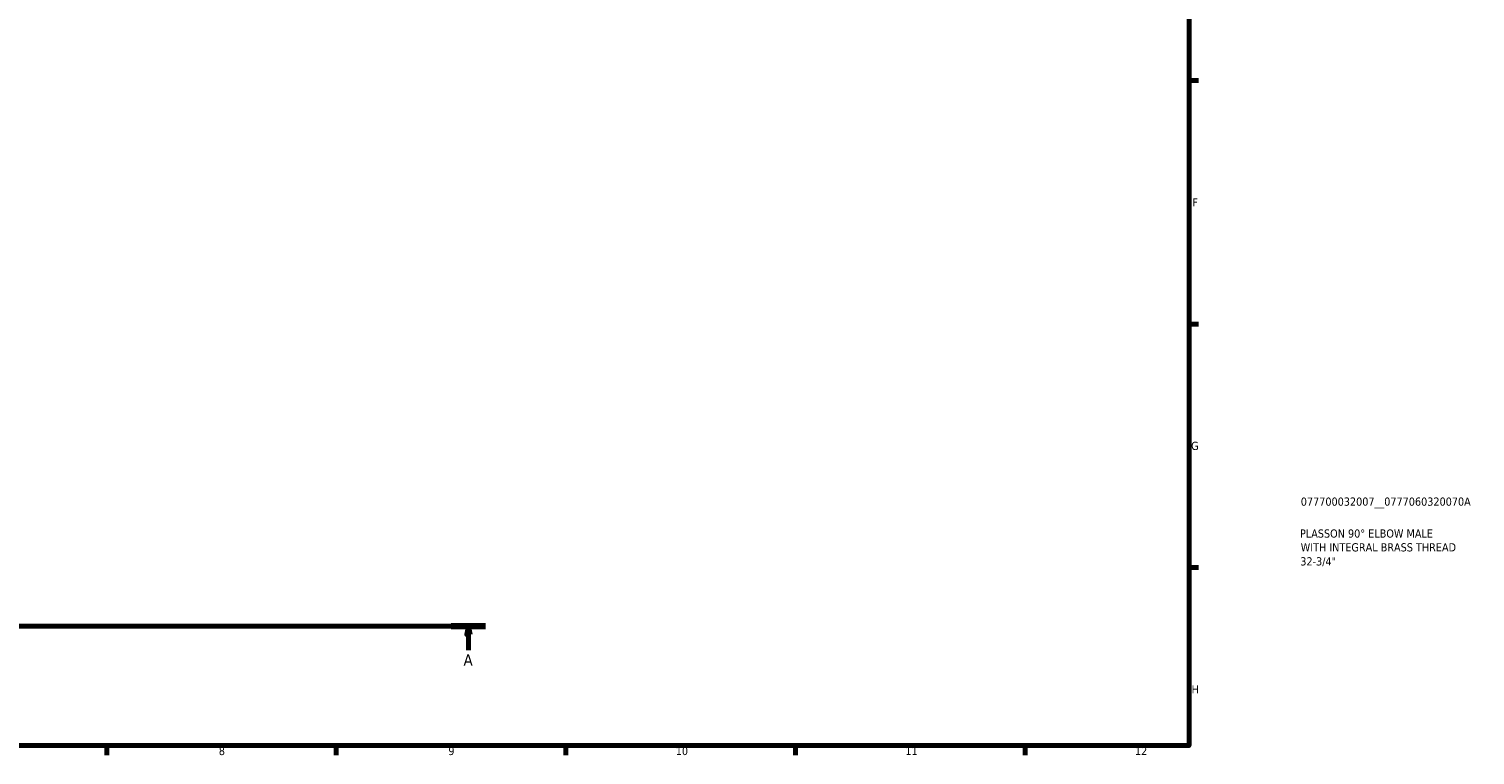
# Model space of a CAD drawing. Header units: millimetres. Extents: x 0 to 908, y 0 to 920.
# Tile 3 of 7: x 467 to 908, y 17 to 238. Entities that reach past the tile are written whole.
import ezdxf

# ---------------------------------------------------------------- set-up
doc = ezdxf.new("R2010")
doc.units = ezdxf.units.MM
doc.linetypes.add('CHAIN', pattern=[0.7087, 0.4724, -0.0591, 0.1181, -0.0591])
for name, color, linetype, lineweight in [('Border (ISO)', 7, 'Continuous', 70), ('Section Line (ISO)', 7, 'CHAIN', 70), ('Title (ISO)', 7, 'Continuous', 50)]:
    doc.layers.add(name, color=color, linetype=linetype, lineweight=lineweight)
doc.styles.add('Label Text (ISO)', font='tahoma.ttf')
doc.styles.add('Note Text (ISO)', font='tahoma.ttf')

# ---------------------------------------------------------------- blocks, each defined once
blk = doc.blocks.new('Borders Default Border')
at = {"layer": 'Border (ISO)'}
for p, q in [((821, 222.75), (823.9, 222.75)), ((821, 148.5), (823.9, 148.5)), ((821, 74.25), (823.9, 74.25)), ((490.58, 20), (490.58, 17.1)), ((560.67, 20), (560.67, 17.1)), ((630.75, 20), (630.75, 17.1)), ((700.83, 20), (700.83, 17.1)), ((770.92, 20), (770.92, 17.1))]:
    blk.add_line(p, q, dxfattribs=at)
at = {"layer": 'Border (ISO)', "flags": 128}
blk.add_lwpolyline([(20, 20), (20, 574), (821, 574), (821, 20), (20, 20)], dxfattribs=at)
at = {"layer": 'Border (ISO)', "color": 232, "true_color": 0xca0064, "char_height": 2.5, "attachment_point": 7, "style": 'Note Text (ISO)'}
for s, insert in [('F', (822, 184.38)), ('G', (821.61, 110.08)), ('H', (821.74, 35.88)), ('8', (524.81, 17.04)), ('9', (594.88, 17.05)), ('10', (664.29, 17.05)), ('11', (734.37, 17.1)), ('12', (804.46, 17.1))]:
    blk.add_mtext(s, dxfattribs=dict(at, insert=insert))
blk = doc.blocks.new('Title Blocks ISO')
at = {"layer": 'Title (ISO)', "color": 232, "true_color": 0xca0064, "style": 'Note Text (ISO)'}
for tag, p in [('PART_NUMBER_001', (34.08, 73.13)), ('DESCRIPTION_001', (33.84, 63.4)), ('DESCRIPTION_003', (33.93, 54.91)), ('DESCRIPTION_002', (34.05, 59.19))]:
    blk.add_attdef(tag, p, '', height=2.5, dxfattribs=at)
blk = doc.blocks.new('2dTransSection0')
at = {"layer": 'Section Line (ISO)', "linetype": 'CHAIN'}
blk.add_line((274.69, 56.35), (606.22, 56.35), dxfattribs=at)
at = {"layer": 'Section Line (ISO)', "linetype": 'Continuous', "lineweight": 140}
for p, q in [((274.69, 56.35), (285.15, 56.35)), ((595.77, 56.35), (606.22, 56.35))]:
    blk.add_line(p, q, dxfattribs=at)
at = {"layer": 'Section Line (ISO)', "linetype": 'Continuous'}
for p, q in [((279.92, 56.35), (279.42, 53.85)), ((279.42, 53.85), (280.42, 53.85)), ((279.92, 53.85), (279.92, 56.35)), ((280.42, 53.85), (279.92, 56.35)), ((279.92, 49.12), (279.92, 53.85)), ((600.99, 56.35), (600.49, 53.85)), ((600.49, 53.85), (601.49, 53.85)), ((600.99, 53.85), (600.99, 56.35)), ((601.49, 53.85), (600.99, 56.35)), ((600.99, 49.12), (600.99, 53.85))]:
    blk.add_line(p, q, dxfattribs=at)
at = {"layer": 'Section Line (ISO)', "linetype": 'Continuous', "flags": 128}
for points in [[(280.42, 53.85), (279.92, 56.35), (279.42, 53.85), (280.42, 53.85)], [(601.49, 53.85), (600.99, 56.35), (600.49, 53.85), (601.49, 53.85)]]:
    blk.add_lwpolyline(points, dxfattribs=at)
at = {"layer": 'Section Line (ISO)'}
for points in [[(280.42, 53.85), (279.92, 56.35), (279.42, 53.85), (280.42, 53.85)], [(601.49, 53.85), (600.99, 56.35), (600.49, 53.85), (601.49, 53.85)]]:
    blk.add_solid(points, dxfattribs=at)
at = {"layer": 'Section Line (ISO)', "char_height": 3.5, "attachment_point": 7, "style": 'Label Text (ISO)'}
for insert in [(278.43, 44.35), (599.5, 44.35)]:
    blk.add_mtext('A', dxfattribs=dict(at, insert=insert))

msp = doc.modelspace()

# ---------------------------------------------------------------- block references
msp.add_blockref('Borders Default Border', (0, 0))
msp.add_blockref('Title Blocks ISO', (821, 20)).add_auto_attribs({'PART_NUMBER_001': '077700032007__0777060320070A', 'DESCRIPTION_001': 'PLASSON 90° ELBOW MALE', 'DESCRIPTION_002': 'WITH INTEGRAL BRASS THREAD', 'DESCRIPTION_003': '32-3/4"'})
at = {"layer": 'Section Line (ISO)'}
msp.add_blockref('2dTransSection0', (0, 0), dxfattribs=at)

doc.saveas('drawing.dxf')
